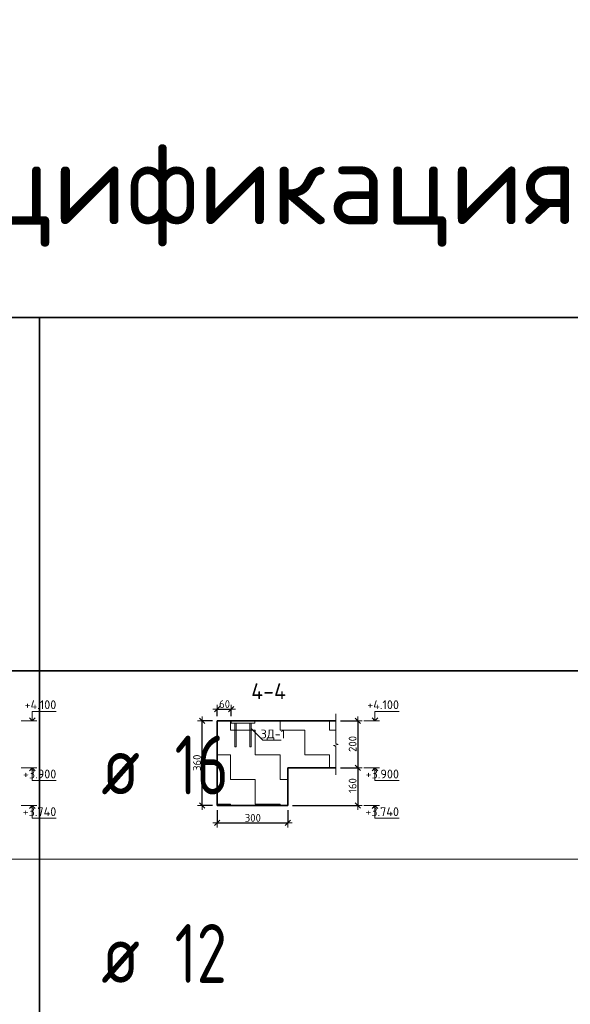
# Model space of a CAD drawing. Header units: metres. Extents: x -38 to 98, y -15 to 21.
# Tile 135 of 147: x 75.34 to 77.67, y 11.86 to 16.04. Entities that reach past the tile are written whole.
import ezdxf

# ---------------------------------------------------------------- set-up
doc = ezdxf.new("R2010")
doc.units = ezdxf.units.M
doc.header["$PDMODE"] = 65
for name, color, linetype, lineweight in [('XR$3$Перекрытие_ Сборный элемент', 7, 'Continuous', 35), ('XR$3$Размерная линия_ общее', 7, 'Continuous', 13), ('XR$3$Текст_ общее_1', 7, 'Continuous', 13), ('XR$4$Текст_ примечание', 7, 'Continuous', 13)]:
    doc.layers.add(name, color=color, linetype=linetype, lineweight=lineweight)
doc.styles.add('ISOCPEUR', font='txt')
doc.dimstyles.new('DIMSTYLE_11', dxfattribs={"dimtxt": 0.033, "dimasz": 0.0375, "dimexe": 0, "dimexo": 0, "dimgap": 0.0165, "dimtad": 2, "dimdec": 0, "dimlfac": 1000, "dimrnd": 1, "dimzin": 12, "dimdsep": 46, "dimtxsty": 'ISOCPEUR', "dimblk1": 'ALL_ML_STRICH', "dimblk2": 'ALL_ML_STRICH', "dimsah": 1, "dimcen": 0, "dimclrd": 7, "dimclre": 256, "dimclrt": 7, "dimadec": 0, "dimazin": 0, "dimtfac": 1, "dimtdec": 0, "dimtix": 1, "dimtmove": 2, "dimatfit": 3, "dimfxl": 0, "dimtvp": 1.2, "dimtzin": 0, "dimlwd": 0, "dimlwe": -3, "dimarcsym": 0})
doc.dimstyles.new('DIMSTYLE_8', dxfattribs={"dimtxt": 0.033, "dimasz": 0.0375, "dimexe": 0, "dimexo": 0, "dimgap": 0.0165, "dimtad": 2, "dimdec": 0, "dimlfac": 1000, "dimrnd": 1, "dimzin": 12, "dimdsep": 46, "dimtxsty": 'ISOCPEUR', "dimblk1": 'ALL_ML_STRICH', "dimblk2": 'ALL_ML_STRICH', "dimsah": 1, "dimcen": 0, "dimclrd": 7, "dimclre": 256, "dimclrt": 7, "dimadec": 0, "dimazin": 0, "dimtfac": 1, "dimtdec": 0, "dimtix": 1, "dimtmove": 2, "dimatfit": 3, "dimfxl": 0, "dimtzin": 0, "dimlwd": 0, "dimlwe": -3, "dimarcsym": 0})

# ---------------------------------------------------------------- blocks, each defined once
blk = doc.blocks.new('ЭЛЕМЕНТ_УЗОРА_5')
at = {"color": 7, "linetype": 'Continuous', "lineweight": 13, "transparency": 33554687}
blk.add_line((76.6772, 12.8295), (76.6772, 12.8295), dxfattribs=at)
blk.add_lwpolyline([(76.6772, 13.0895), (76.6772, 12.9623), (76.6872, 12.9587), (76.6672, 12.9538), (76.6772, 12.9496), (76.6772, 12.8295)], dxfattribs=at)
blk = doc.blocks.new('СЛОЖНЫЙ_ОБЪЕКТ_6')
at = {"color": 7, "linetype": 'Continuous', "lineweight": 13, "transparency": 33554687}
blk.add_line((75.4084, 13.0595), (75.3417, 13.0595), dxfattribs=at)
blk.add_lwpolyline([(75.3884, 13.0595), (75.3884, 13.0995), (75.4907, 13.0995)], dxfattribs=at)
at = {"color": 7, "linetype": 'Continuous', "lineweight": 35, "transparency": 33554687}
blk.add_lwpolyline([(75.3763, 13.0716), (75.3884, 13.0595), (75.4005, 13.0716)], dxfattribs=at)
blk = doc.blocks.new('СЛОЖНЫЙ_ОБЪЕКТ_7')
at = {"color": 7, "linetype": 'Continuous', "lineweight": 13, "transparency": 33554687}
blk.add_line((75.4084, 12.8595), (75.3417, 12.8595), dxfattribs=at)
at = {"color": 7, "linetype": 'Continuous', "lineweight": 35, "transparency": 33554687}
blk.add_lwpolyline([(75.3763, 12.8474), (75.3884, 12.8595), (75.4005, 12.8474)], dxfattribs=at)
at = {"color": 7, "linetype": 'Continuous', "lineweight": 13, "transparency": 33554687}
blk.add_lwpolyline([(75.3884, 12.8595), (75.3884, 12.8055), (75.4907, 12.8055)], dxfattribs=at)
blk = doc.blocks.new('СЛОЖНЫЙ_ОБЪЕКТ_8')
at = {"color": 7, "linetype": 'Continuous', "lineweight": 13, "transparency": 33554687}
blk.add_line((75.4084, 12.6995), (75.3417, 12.6995), dxfattribs=at)
at = {"color": 7, "linetype": 'Continuous', "lineweight": 35, "transparency": 33554687}
blk.add_lwpolyline([(75.3763, 12.6874), (75.3884, 12.6995), (75.4005, 12.6874)], dxfattribs=at)
at = {"color": 7, "linetype": 'Continuous', "lineweight": 13, "transparency": 33554687}
blk.add_lwpolyline([(75.3884, 12.6995), (75.3884, 12.6455), (75.4907, 12.6455)], dxfattribs=at)
blk = doc.blocks.new('СЛОЖНЫЙ_ОБЪЕКТ_9')
at = {"color": 7, "linetype": 'Continuous', "lineweight": 13, "transparency": 33554687}
blk.add_line((76.8625, 13.0595), (76.7959, 13.0595), dxfattribs=at)
blk.add_lwpolyline([(76.8425, 13.0595), (76.8425, 13.0995), (76.9449, 13.0995)], dxfattribs=at)
at = {"color": 7, "linetype": 'Continuous', "lineweight": 35, "transparency": 33554687}
blk.add_lwpolyline([(76.8304, 13.0716), (76.8425, 13.0595), (76.8546, 13.0716)], dxfattribs=at)
blk = doc.blocks.new('СЛОЖНЫЙ_ОБЪЕКТ_10')
at = {"color": 7, "linetype": 'Continuous', "lineweight": 13, "transparency": 33554687}
blk.add_line((76.8625, 12.8595), (76.7959, 12.8595), dxfattribs=at)
at = {"color": 7, "linetype": 'Continuous', "lineweight": 35, "transparency": 33554687}
blk.add_lwpolyline([(76.8304, 12.8474), (76.8425, 12.8595), (76.8546, 12.8474)], dxfattribs=at)
at = {"color": 7, "linetype": 'Continuous', "lineweight": 13, "transparency": 33554687}
blk.add_lwpolyline([(76.8425, 12.8595), (76.8425, 12.8055), (76.9449, 12.8055)], dxfattribs=at)
blk = doc.blocks.new('СЛОЖНЫЙ_ОБЪЕКТ_11')
at = {"color": 7, "linetype": 'Continuous', "lineweight": 13, "transparency": 33554687}
blk.add_line((76.8625, 12.6995), (76.7959, 12.6995), dxfattribs=at)
at = {"color": 7, "linetype": 'Continuous', "lineweight": 35, "transparency": 33554687}
blk.add_lwpolyline([(76.8304, 12.6874), (76.8425, 12.6995), (76.8546, 12.6874)], dxfattribs=at)
at = {"color": 7, "linetype": 'Continuous', "lineweight": 13, "transparency": 33554687}
blk.add_lwpolyline([(76.8425, 12.6995), (76.8425, 12.6455), (76.9449, 12.6455)], dxfattribs=at)
blk = doc.blocks.new('ALL_ML_STRICH')
at = {"color": 0, "linetype": 'ByBlock', "lineweight": -2}
for p, q in [((-1, 0), (0.5, 0)), ((-0.3, -0.3), (0.3, 0.3)), ((0, -0.5), (0, 0.5))]:
    blk.add_line(p, q, dxfattribs=at)
blk = doc.blocks.new('*D109')
at = {"layer": 'DEFPOINTS', "color": 7, "linetype": 'Continuous', "lineweight": 13, "transparency": 33554687}
for p in [(76.6772, 13.0595), (76.7696, 13.0595), (76.6772, 12.8595)]:
    blk.add_point(p, dxfattribs=at)
at = {"layer": 'XR$3$Размерная линия_ общее', "color": 253, "linetype": 'Continuous', "lineweight": -2, "true_color": 0xa0a0a0, "transparency": 33554687}
for p, q in [((76.6972, 13.0595), (76.7696, 13.0595)), ((76.6972, 12.8595), (76.7696, 12.8595))]:
    blk.add_line(p, q, dxfattribs=at)
at = {"layer": 'XR$3$Размерная линия_ общее', "color": 7, "linetype": 'Continuous', "lineweight": -2, "transparency": 33554687}
blk.add_line((76.7696, 13.0595), (76.7696, 12.8595), dxfattribs=at)
at = {"layer": 'XR$3$Размерная линия_ общее', "color": 7, "linetype": 'Continuous', "lineweight": 13, "transparency": 33554687, "xscale": 0.0375, "yscale": 0.0375, "zscale": 0.0375}
for p, rotation in [((76.7696, 13.0595), 90), ((76.7696, 12.8595), 270)]:
    blk.add_blockref('ALL_ML_STRICH', p, dxfattribs=dict(at, rotation=rotation))
at = {"layer": 'XR$3$Размерная линия_ общее', "color": 7, "linetype": 'Continuous', "lineweight": 13, "transparency": 33554687, "insert": (76.7481, 12.9611), "char_height": 0.033, "width": 0.099, "attachment_point": 5, "rotation": 90, "style": 'ISOCPEUR'}
blk.add_mtext('\\A1;{200}', dxfattribs=at)
blk = doc.blocks.new('*D110')
at = {"layer": 'DEFPOINTS', "color": 7, "linetype": 'Continuous', "lineweight": 13, "transparency": 33554687}
for p in [(76.6772, 12.8595), (76.7696, 12.8595), (76.473, 12.6995)]:
    blk.add_point(p, dxfattribs=at)
at = {"layer": 'XR$3$Размерная линия_ общее', "color": 253, "linetype": 'Continuous', "lineweight": -2, "true_color": 0xa0a0a0, "transparency": 33554687}
for p, q in [((76.6972, 12.8595), (76.7696, 12.8595)), ((76.493, 12.6995), (76.7696, 12.6995))]:
    blk.add_line(p, q, dxfattribs=at)
at = {"layer": 'XR$3$Размерная линия_ общее', "color": 7, "linetype": 'Continuous', "lineweight": -2, "transparency": 33554687}
blk.add_line((76.7696, 12.8595), (76.7696, 12.6995), dxfattribs=at)
at = {"layer": 'XR$3$Размерная линия_ общее', "color": 7, "linetype": 'Continuous', "lineweight": 13, "transparency": 33554687, "xscale": 0.0375, "yscale": 0.0375, "zscale": 0.0375}
for p, rotation in [((76.7696, 12.8595), 90), ((76.7696, 12.6995), 270)]:
    blk.add_blockref('ALL_ML_STRICH', p, dxfattribs=dict(at, rotation=rotation))
at = {"layer": 'XR$3$Размерная линия_ общее', "color": 7, "linetype": 'Continuous', "lineweight": 13, "transparency": 33554687, "insert": (76.7481, 12.7844), "char_height": 0.033, "width": 0.099, "attachment_point": 5, "rotation": 90, "style": 'ISOCPEUR'}
blk.add_mtext('\\A1;{160}', dxfattribs=at)
blk = doc.blocks.new('*D111')
at = {"layer": 'DEFPOINTS', "color": 7, "linetype": 'Continuous', "lineweight": 13, "transparency": 33554687}
for p in [(76.173, 13.0595), (76.109, 12.6995), (76.173, 12.6995)]:
    blk.add_point(p, dxfattribs=at)
at = {"layer": 'XR$3$Размерная линия_ общее', "color": 253, "linetype": 'Continuous', "lineweight": -2, "true_color": 0xa0a0a0, "transparency": 33554687}
for p, q in [((76.153, 13.0595), (76.109, 13.0595)), ((76.153, 12.6995), (76.109, 12.6995))]:
    blk.add_line(p, q, dxfattribs=at)
at = {"layer": 'XR$3$Размерная линия_ общее', "color": 7, "linetype": 'Continuous', "lineweight": -2, "transparency": 33554687}
blk.add_line((76.109, 12.6995), (76.109, 13.0595), dxfattribs=at)
at = {"layer": 'XR$3$Размерная линия_ общее', "color": 7, "linetype": 'Continuous', "lineweight": 13, "transparency": 33554687, "xscale": 0.0375, "yscale": 0.0375, "zscale": 0.0375}
for p, rotation in [((76.109, 13.0595), 90), ((76.109, 12.6995), 270)]:
    blk.add_blockref('ALL_ML_STRICH', p, dxfattribs=dict(at, rotation=rotation))
at = {"layer": 'XR$3$Размерная линия_ общее', "color": 7, "linetype": 'Continuous', "lineweight": 13, "transparency": 33554687, "insert": (76.0875, 12.8811), "char_height": 0.033, "width": 0.099, "attachment_point": 5, "rotation": 90, "style": 'ISOCPEUR'}
blk.add_mtext('\\A1;{360}', dxfattribs=at)
blk = doc.blocks.new('*D112')
at = {"layer": 'DEFPOINTS', "color": 7, "linetype": 'Continuous', "lineweight": 13, "transparency": 33554687}
for p in [(76.173, 12.6995), (76.473, 12.6995), (76.173, 12.6258)]:
    blk.add_point(p, dxfattribs=at)
at = {"layer": 'XR$3$Размерная линия_ общее', "color": 253, "linetype": 'Continuous', "lineweight": -2, "true_color": 0xa0a0a0, "transparency": 33554687}
for p, q in [((76.173, 12.6795), (76.173, 12.6258)), ((76.473, 12.6795), (76.473, 12.6258))]:
    blk.add_line(p, q, dxfattribs=at)
at = {"layer": 'XR$3$Размерная линия_ общее', "color": 7, "linetype": 'Continuous', "lineweight": -2, "transparency": 33554687}
blk.add_line((76.173, 12.6258), (76.473, 12.6258), dxfattribs=at)
at = {"layer": 'XR$3$Размерная линия_ общее', "color": 7, "linetype": 'Continuous', "lineweight": 13, "transparency": 33554687, "xscale": 0.0375, "yscale": 0.0375, "zscale": 0.0375, "rotation": 180}
blk.add_blockref('ALL_ML_STRICH', (76.173, 12.6258), dxfattribs=at)
at = {"layer": 'XR$3$Размерная линия_ общее', "color": 7, "linetype": 'Continuous', "lineweight": 13, "transparency": 33554687, "xscale": 0.0375, "yscale": 0.0375, "zscale": 0.0375}
blk.add_blockref('ALL_ML_STRICH', (76.473, 12.6258), dxfattribs=at)
at = {"layer": 'XR$3$Размерная линия_ общее', "color": 7, "linetype": 'Continuous', "lineweight": 13, "transparency": 33554687, "insert": (76.3247, 12.6473), "char_height": 0.033, "width": 0.099, "attachment_point": 5, "style": 'ISOCPEUR'}
blk.add_mtext('\\A1;{300}', dxfattribs=at)
blk = doc.blocks.new('СЛОЖНЫЙ_ОБЪЕКТ_39')
at = {"layer": 'XR$3$Перекрытие_ Сборный элемент', "color": 7, "linetype": 'Continuous', "lineweight": 13, "transparency": 33554687}
for points in [[(76.333, 13.0495), (76.233, 13.0495), (76.233, 13.0595), (76.333, 13.0595), (76.333, 13.0495)], [(76.248, 13.0495), (76.254, 13.0495), (76.254, 12.9495), (76.248, 12.9495), (76.248, 13.0495)], [(76.318, 13.0495), (76.312, 13.0495), (76.312, 12.9495), (76.318, 12.9495), (76.318, 13.0495)]]:
    blk.add_lwpolyline(points, close=True, dxfattribs=at)
blk = doc.blocks.new('*D229')
at = {"layer": 'DEFPOINTS', "color": 7, "linetype": 'Continuous', "lineweight": 13, "transparency": 33554687}
for p in [(76.173, 13.1087), (76.173, 13.0595), (76.233, 13.0595)]:
    blk.add_point(p, dxfattribs=at)
at = {"layer": 'XR$3$Размерная линия_ общее', "color": 253, "linetype": 'Continuous', "lineweight": -2, "true_color": 0xa0a0a0, "transparency": 33554687}
for p, q in [((76.173, 13.0795), (76.173, 13.1087)), ((76.233, 13.0795), (76.233, 13.1087))]:
    blk.add_line(p, q, dxfattribs=at)
at = {"layer": 'XR$3$Размерная линия_ общее', "color": 7, "linetype": 'Continuous', "lineweight": -2, "transparency": 33554687}
blk.add_line((76.173, 13.1087), (76.233, 13.1087), dxfattribs=at)
at = {"layer": 'XR$3$Размерная линия_ общее', "color": 7, "linetype": 'Continuous', "lineweight": 13, "transparency": 33554687, "xscale": 0.0375, "yscale": 0.0375, "zscale": 0.0375, "rotation": 180}
blk.add_blockref('ALL_ML_STRICH', (76.173, 13.1087), dxfattribs=at)
at = {"layer": 'XR$3$Размерная линия_ общее', "color": 7, "linetype": 'Continuous', "lineweight": 13, "transparency": 33554687, "xscale": 0.0375, "yscale": 0.0375, "zscale": 0.0375}
blk.add_blockref('ALL_ML_STRICH', (76.233, 13.1087), dxfattribs=at)
at = {"layer": 'XR$3$Размерная линия_ общее', "color": 7, "linetype": 'Continuous', "lineweight": 13, "transparency": 33554687, "insert": (76.2047, 13.1302), "char_height": 0.033, "width": 0.066, "attachment_point": 5, "style": 'ISOCPEUR'}
blk.add_mtext('\\A1;{60}', dxfattribs=at)

msp = doc.modelspace()

# ---------------------------------------------------------------- hatches: boundary and pattern name
at = {"linetype": 'Continuous', "lineweight": 13, "transparency": 33554687}
h = msp.add_hatch(dxfattribs=at)
h.set_pattern_fill('____', scale=0.105, style=0, pattern_type=2)
h.set_pattern_definition([(0, (0.21, 0.21), (0.105, 0.105), [0.105, -0.105]), (90, (0.21, 0.21), (-0.105, 0.105), [0.105, -0.105])])
h.paths.add_polyline_path([(76.173, 13.0595), (76.173, 12.6995), (76.473, 12.6995), (76.473, 12.8595), (76.6772, 12.8595), (76.6772, 13.0595)], flags=0)

# ---------------------------------------------------------------- linework, layer by layer
at = {"color": 7, "linetype": 'Continuous', "lineweight": 35, "transparency": 33554687}
for p, q in [((76.173, 13.0595), (76.173, 12.8595)), ((76.6772, 13.0595), (76.173, 13.0595)), ((76.173, 12.8595), (76.173, 12.6995)), ((76.473, 12.6995), (76.473, 12.8595)), ((76.473, 12.8595), (76.6772, 12.8595)), ((76.173, 12.6995), (76.473, 12.6995))]:
    msp.add_line(p, q, dxfattribs=at)
at = {"color": 7, "linetype": 'Continuous', "lineweight": 13, "transparency": 33554687}
msp.add_lwpolyline([(76.318, 13.0273), (76.3675, 12.9778), (76.4454, 12.9778)], dxfattribs=at)
at = {"layer": 'XR$4$Текст_ примечание', "color": 7, "linetype": 'Continuous', "lineweight": 35, "transparency": 33554687}
for p, q in [((86.4198, 14.7717), (67.9198, 14.7717)), ((75.4198, 14.7717), (75.4198, 13.2717)), ((86.4198, 13.2717), (67.9198, 13.2717)), ((75.4198, 13.2717), (75.4198, 12.4717)), ((75.4198, 12.4717), (75.4198, 11.6717))]:
    msp.add_line(p, q, dxfattribs=at)
at = {"layer": 'XR$4$Текст_ примечание', "color": 7, "linetype": 'Continuous', "lineweight": 13, "transparency": 33554687}
msp.add_line((86.4198, 12.4717), (67.9198, 12.4717), dxfattribs=at)

# ---------------------------------------------------------------- block references
at = {"color": 7, "linetype": 'Continuous', "lineweight": 35, "transparency": 33554687}
for name in ['СЛОЖНЫЙ_ОБЪЕКТ_6', 'СЛОЖНЫЙ_ОБЪЕКТ_9', 'СЛОЖНЫЙ_ОБЪЕКТ_7', 'СЛОЖНЫЙ_ОБЪЕКТ_10', 'СЛОЖНЫЙ_ОБЪЕКТ_8', 'СЛОЖНЫЙ_ОБЪЕКТ_11']:
    msp.add_blockref(name, (0, 0), dxfattribs=at)
at = {"color": 7, "linetype": 'Continuous', "lineweight": 13, "transparency": 33554687}
msp.add_blockref('ЭЛЕМЕНТ_УЗОРА_5', (0, 0), dxfattribs=at)
at = {"layer": 'XR$3$Перекрытие_ Сборный элемент', "color": 7, "linetype": 'Continuous', "lineweight": 13, "transparency": 33554687}
msp.add_blockref('СЛОЖНЫЙ_ОБЪЕКТ_39', (0, 0), dxfattribs=at)

# ---------------------------------------------------------------- texts
at = {"color": 7, "linetype": 'Continuous', "lineweight": 50, "transparency": 33554687, "insert": (76.3915, 13.1849), "char_height": 0.0675, "width": 0.1863, "attachment_point": 5, "style": 'ISOCPEUR'}
msp.add_mtext('\\A1;{\\fISOCPEUR|i0|b0;\\H0.067500;\\W1.000000;\\C7;4-4}\\P', dxfattribs=at)
at = {"color": 7, "linetype": 'Continuous', "lineweight": 13, "transparency": 33554687, "char_height": 0.0375, "attachment_point": 9, "style": 'ISOCPEUR'}
for s, insert, width in [('\\A1;{\\fISOCPEUR|i0|b0;\\H0.037500;\\W1.000000;\\C7;+4.100}\\P', (75.4907, 13.1087), 0.155671), ('\\A1;{\\fISOCPEUR|i0|b0;\\H0.037500;\\W1.000000;\\C7;+4.100}\\P', (76.9449, 13.1087), 0.155671), ('\\A1;{\\fISOCPEUR|i0|b0;\\H0.037500;\\W1.000000;\\C7;+3.900}\\P', (75.4907, 12.8147), 0.160312), ('\\A1;{\\fISOCPEUR|i0|b0;\\H0.037500;\\W1.000000;\\C7;+3.900}\\P', (76.9449, 12.8147), 0.160312), ('\\A1;{\\fISOCPEUR|i0|b0;\\H0.037500;\\W1.000000;\\C7;+3.740}\\P', (75.4907, 12.6547), 0.164085), ('\\A1;{\\fISOCPEUR|i0|b0;\\H0.037500;\\W1.000000;\\C7;+3.740}\\P', (76.9449, 12.6547), 0.164085)]:
    msp.add_mtext(s, dxfattribs=dict(at, insert=insert, width=width))
at = {"layer": 'XR$3$Текст_ общее_1', "color": 7, "linetype": 'Continuous', "lineweight": 13, "transparency": 33554687, "insert": (76.4098, 12.9995), "char_height": 0.0375, "width": 0.123317, "attachment_point": 5, "style": 'ISOCPEUR'}
msp.add_mtext('\\A1;{\\fISOCPEUR|i0|b0;\\H0.037500;\\W1.000000;\\C7;ЗД-1}\\P', dxfattribs=at)
at = {"layer": 'XR$4$Текст_ примечание', "color": 7, "linetype": 'Continuous', "lineweight": 35, "transparency": 33554687, "attachment_point": 7, "style": 'ISOCPEUR'}
for s, insert, char_height, width in [('\\W0.99;Спецификация стержней', (74.4748, 15.0717), 0.35, 5.559674), ('\\W0.75;16', (75.9925, 12.7467), 0.25, 0.393567), ('\\W0.82;ø', (75.6817, 12.7467), 0.25, 0.327205), ('\\W0.75;12', (75.9925, 11.9467), 0.25, 0.393567), ('\\W0.82;ø', (75.6817, 11.9467), 0.25, 0.327205)]:
    msp.add_mtext(s, dxfattribs=dict(at, insert=insert, char_height=char_height, width=width))

# ---------------------------------------------------------------- dimensions: what is measured, and where the dimension line sits
at = {"layer": 'XR$3$Размерная линия_ общее', "color": 7, "linetype": 'Continuous', "lineweight": 13, "transparency": 33554687}
for base, p1, p2, dimstyle, picture, middle in [((76.233, 13.1087), (76.173, 13.0795), (76.233, 13.0795), 'DIMSTYLE_11', '*D229', (76.2047, 13.1302)), ((76.473, 12.6258), (76.173, 12.6795), (76.473, 12.6795), 'DIMSTYLE_8', '*D112', (76.3247, 12.6473))]:
    dim = msp.add_linear_dim(base=base, p1=p1, p2=p2, dimstyle=dimstyle, override={"dimpost": '<>', "dimclrd": 7, "dimclre": 253, "dimclrt": 7, "dimlwd": 0, "dimlwe": 65533}, dxfattribs=at)
    dim.commit()
    dim.dimension.update_dxf_attribs({"geometry": picture, "text_midpoint": middle, "dimtype": 160})
for base, p1, p2, angle, picture, middle in [((76.109, 13.0595), (76.153, 12.6995), (76.153, 13.0595), 90, '*D111', (76.0875, 12.8811)), ((76.7696, 12.8595), (76.6972, 13.0595), (76.6972, 12.8595), 270, '*D109', (76.7481, 12.9611)), ((76.7696, 12.6995), (76.6972, 12.8595), (76.493, 12.6995), 270, '*D110', (76.7481, 12.7844))]:
    dim = msp.add_linear_dim(base=base, p1=p1, p2=p2, angle=angle, dimstyle='DIMSTYLE_8', override={"dimpost": '<>', "dimclrd": 7, "dimclre": 253, "dimclrt": 7, "dimlwd": 0, "dimlwe": 65533}, dxfattribs=at)
    dim.commit()
    dim.dimension.update_dxf_attribs({"geometry": picture, "text_midpoint": middle, "dimtype": 160})

doc.saveas('drawing.dxf')
